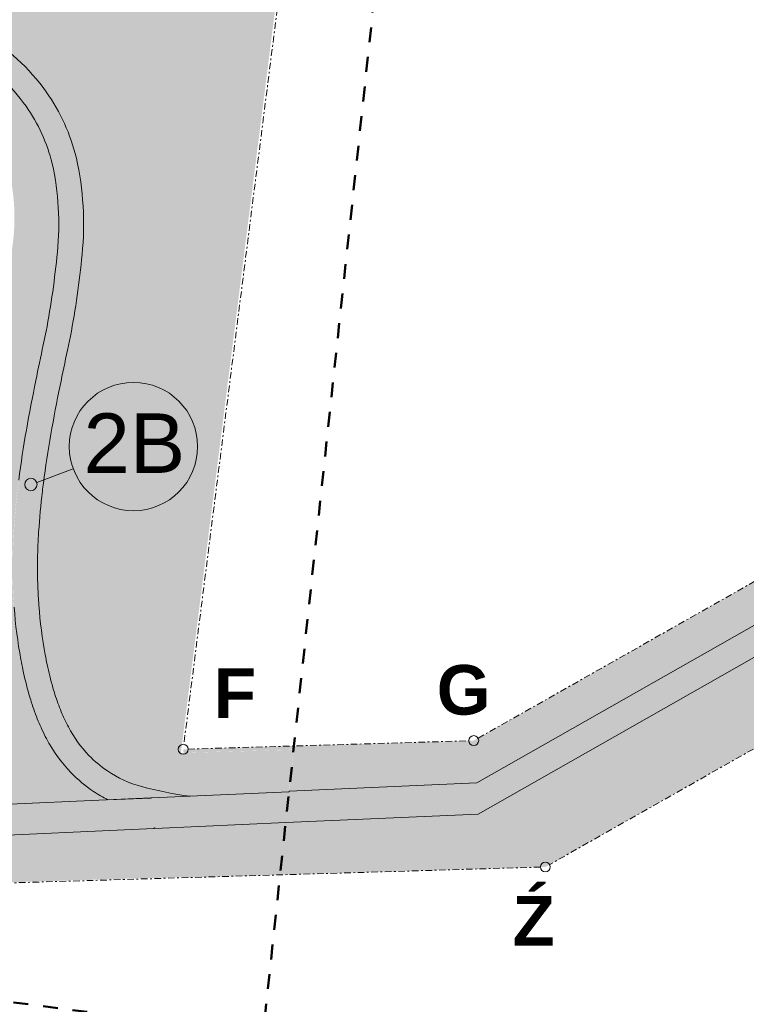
# Model space of a CAD drawing. Header units: millimetres. Extents: x 85983 to 6689246, y 628102 to 1220745.
# Tile 15 of 19: x 5999928 to 6058550, y 728768 to 808183. Entities that reach past the tile are written whole.
import ezdxf
from ezdxf.xclip import XClip

# ---------------------------------------------------------------- set-up
doc = ezdxf.new("R2010")
doc.units = ezdxf.units.MM
doc.header["$MEASUREMENT"] = 0
doc.header["$XCLIPFRAME"] = 0
doc.linetypes.add('Przerywana długa 2', pattern=[2400, 1200, -1200])
doc.linetypes.add('Przerywana podwójnie', pattern=[1093.611073, 529.166651, -211.666656, 141.111112, -211.666656])
for name, color, linetype, lineweight in [('2D - Ogólne_Nr_pióra__1', 7, 'Continuous', 13), ('2D - Ogólne_Nr_pióra__38', 30, 'Continuous', 13), ('__ Granica opracowania_Nr_pióra__20', 1, 'Continuous', 13), ('__ Granica opracowania_Nr_pióra__26', 5, 'Continuous', 50), ('__ Opisy _Nr_pióra__1', 7, 'Continuous', 13), ('__ Opisy _Nr_pióra__20', 1, 'Continuous', 13), ('__ Powierzchnie utwardzone- projektowane (drogi dojazdowe)_Nr_pióra__38', 30, 'Continuous', 13), ('SKMBT_C28023102512110_2_0_Nr_pióra__1', 7, 'Continuous', 13)]:
    doc.layers.add(name, color=color, linetype=linetype, lineweight=lineweight)
for name, color, linetype, lineweight, true_color in [('2D - Ogólne_Nr_pióra__93', 7, 'Continuous', 13, 0xb5b54a), ('__ Powierzchnia biologicznie czynna (las)_Nr_pióra__93', 7, 'Continuous', 13, 0xb5b54a), ('__ Powierzchnie utwardzone- projektowane (drogi dojazdowe)_Nr_pióra__82', 7, 'Continuous', 13, 0xaaaaaa)]:
    doc.layers.add(name, color=color, linetype=linetype, lineweight=lineweight, true_color=true_color)
for name, color, linetype in [('2D - Rysunki i Obrazki', 7, 'Continuous'), ('__ Granica opracowania', 7, 'Continuous'), ('__ Opisy', 7, 'Continuous')]:
    doc.layers.add(name, color=color, linetype=linetype)
doc.styles.add('STYL_AUTOMATYCZNY_1', font='arial.ttf')
doc.styles.add('STYL_AUTOMATYCZNY_2', font='arial.ttf')
picture_1 = doc.add_image_def('image1.tif', size_in_pixel=(12377, 8750))

# ---------------------------------------------------------------- blocks, each defined once
blk = doc.blocks.new('Rysunek_3_2', base_point=(6270111, 924424))
at = {"layer": 'SKMBT_C28023102512110_2_0_Nr_pióra__1', "color": 7, "lineweight": 13}
image = blk.add_image(picture_1, insert=(5850977, 628102), size_in_units=(838268, 592643), dxfattribs=at)
image.set_boundary_path([(-0.5, -0.5), (12376.5, 8749.5)])
blk = doc.blocks.new('Linia_10_3', base_point=(6023793, 833313))
at = {"layer": '__ Granica opracowania_Nr_pióra__20', "color": 1, "linetype": 'Przerywana podwójnie', "lineweight": 13}
blk.add_line((6023742, 832916), (6013169, 749735), dxfattribs=at)
at = {"layer": '__ Granica opracowania_Nr_pióra__20', "color": 1, "linetype": 'Continuous', "lineweight": 13}
blk.add_circle((6013118, 749339), 400, dxfattribs=at)
blk = doc.blocks.new('Linia_13_3', base_point=(6013118, 749339))
at = {"layer": '__ Granica opracowania_Nr_pióra__20', "color": 1, "linetype": 'Przerywana podwójnie', "lineweight": 13}
blk.add_line((6013518, 749351), (6036161, 750024), dxfattribs=at)
at = {"layer": '__ Granica opracowania_Nr_pióra__20', "color": 1, "linetype": 'Continuous', "lineweight": 13}
for centre in [(6013118, 749339), (6036560, 750036)]:
    blk.add_circle(centre, 400, dxfattribs=at)
blk = doc.blocks.new('Linia_14_3', base_point=(6036560, 750036))
at = {"layer": '__ Granica opracowania_Nr_pióra__20', "color": 1, "linetype": 'Przerywana podwójnie', "lineweight": 13}
blk.add_line((6036908, 750233), (6127384, 801530), dxfattribs=at)
at = {"layer": '__ Granica opracowania_Nr_pióra__20', "color": 1, "linetype": 'Continuous', "lineweight": 13}
for centre in [(6127732, 801727), (6036560, 750036)]:
    blk.add_circle(centre, 400, dxfattribs=at)
blk = doc.blocks.new('Linia_30_3', base_point=(6132717, 791088))
at = {"layer": '__ Granica opracowania_Nr_pióra__20', "color": 1, "linetype": 'Przerywana podwójnie', "lineweight": 13}
blk.add_line((6132370, 790891), (6042686, 740043), dxfattribs=at)
at = {"layer": '__ Granica opracowania_Nr_pióra__20', "color": 1, "linetype": 'Continuous', "lineweight": 13}
for centre in [(6132717, 791088), (6042338, 739846)]:
    blk.add_circle(centre, 400, dxfattribs=at)
blk = doc.blocks.new('Linia_31_3', base_point=(6042338, 739846))
at = {"layer": '__ Granica opracowania_Nr_pióra__20', "color": 1, "linetype": 'Przerywana podwójnie', "lineweight": 13}
blk.add_line((6041938, 739834), (5970476, 737709), dxfattribs=at)
at = {"layer": '__ Granica opracowania_Nr_pióra__20', "color": 1, "linetype": 'Continuous', "lineweight": 13}
for centre in [(6042338, 739846), (5970077, 737697)]:
    blk.add_circle(centre, 400, dxfattribs=at)
blk = doc.blocks.new('Linia_34_3', base_point=(6004255, 771958))
at = {"layer": '__ Opisy', "linetype": 'Continuous', "lineweight": 0, "true_color": 0x000000}
blk.add_hatch(color=18, dxfattribs=at).paths.add_polyline_path([(6000335, 770691), (6000373, 770500), (6000481, 770338), (6000644, 770229), (6000835, 770191), (6001026, 770229), (6001188, 770338), (6001297, 770500), (6001335, 770691), (6001297, 770883), (6001188, 771045), (6001026, 771153), (6000835, 771191), (6000644, 771153), (6000481, 771045), (6000373, 770883)])
at = {"layer": '__ Opisy _Nr_pióra__1', "color": 7, "linetype": 'Continuous', "lineweight": 13}
blk.add_line((6004255, 771958), (6001304, 770865), dxfattribs=at)
blk.add_circle((6000835, 770691), 500, dxfattribs=at)

msp = doc.modelspace()

# ---------------------------------------------------------------- hatches: boundary and pattern name
at = {"layer": '2D - Ogólne_Nr_pióra__38', "linetype": 'Continuous', "lineweight": 0, "true_color": 0x3f2000}
msp.add_hatch(color=38, dxfattribs=at).paths.add_polyline_path([(5955393.116, 784198.137, -0.039705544), (5958945.601, 791286.345, -0.136235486), (5972002.846, 803170.007, -0.051856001), (5979524.799, 806087.246, -0.077773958), (5987995.675, 807357.2, -0.118054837), (5995894.339, 805347.804, -0.108892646), (6000439.933, 801198.095, -0.093956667), (6002552.676, 796571.316, -0.079874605), (6002968.957, 789440.315, -0.023394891), (6002058.76, 783051.367), (6001825.598, 781951.735, 0.001408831), (6001227.8, 779077.241, 0.006151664), (6000468.986, 775088.839, 0.010472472), (5999853.085, 771055.971, 0.002424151), (5999769.825, 770377.454, 0.013145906), (5999462.797, 766995.045, 0.010998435), (5999372.742, 764766.825, 0.010011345), (5999378.711, 762868.873, 0.002674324), (5999393.286, 762387.719, 0.009422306), (5999480.119, 760807.296, 0.027132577), (6000022.231, 756579.81, 0.005756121), (6000187.098, 755759.297, 0.015608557), (6000674.721, 753786.941, 0.007131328), (6000863.625, 753158.677, 0.019826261), (6001428.482, 751601.114, 0.011348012), (6001726.458, 750923.983, 0.012759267), (6002086.903, 750202.785, 0.069935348), (6004071.604, 747446.816, 0.051672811), (6005885.273, 745936.293, 0.029523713), (6007049.32, 745250.567), (6010500.135, 745404.621), (6010590.046, 745408.621), (6013676.188, 745545.432, -0.033249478), (6009768.347, 746328.526, -0.081081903), (6007000.146, 747596.732, -0.051431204), (6005509.615, 748836.862, -0.069815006), (6003854.661, 751138.229, -0.012829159), (6003537.997, 751771.525, -0.011260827), (6003278.517, 752360.977, -0.019743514), (6002769.933, 753763.65, -0.007058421), (6002599.188, 754331.409, -0.015562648), (6002142.96, 756177.155, -0.005710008), (6001988.372, 756946.303, -0.027102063), (6001474.718, 760954.182, -0.009422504), (6001392.002, 762459.378, -0.002661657), (6001378.134, 762916.97, -0.009993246), (6001372.432, 764731.553, -0.010981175), (6001458.791, 766868.51, -0.013136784), (6001756.144, 770143.923, -0.002409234), (6001836.529, 770799.137, -0.010454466), (6002438.755, 774742.403, -0.006143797), (6003187.429, 778677.42, -0.001407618), (6003782.423, 781538.413), (6004019.422, 782656.088, 0.023447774), (6004959.396, 789244.885, 0.080044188), (6004500.488, 797025.755, 0.094308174), (6002073.664, 802351.753, 0.109471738), (5996859.388, 807099.952, 0.118657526), (5988016.116, 809357.109, 0.07751744), (5978962.185, 808006.831, 0.051589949), (5971096.019, 804952.618, 0.136470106), (5957232.441, 792319.043, 0.016916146), (5956107.372, 790363.381)])
at = {"layer": '2D - Ogólne_Nr_pióra__93', "linetype": 'Continuous', "lineweight": 0, "true_color": 0x5a5a25}
h = msp.add_hatch(color=59, dxfattribs=at)
h.paths.add_polyline_path([(5978949.476, 808006.831, -0.07751744), (5988003.406, 809357.109, -0.118657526), (5996846.678, 807099.952, -0.109471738), (6002060.954, 802351.753, -0.094308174), (6004487.778, 797025.755, -0.080044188), (6004946.686, 789244.885, -0.023447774), (6004006.713, 782656.088), (6003769.714, 781538.413, 0.001407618), (6003174.72, 778677.42, 0.006143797), (6002426.046, 774742.403, 0.010454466), (6001823.82, 770799.137, 0.002409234), (6001743.435, 770143.923, 0.013136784), (6001446.082, 766868.51, 0.010981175), (6001359.722, 764731.553, 0.009993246), (6001365.424, 762916.97, 0.002661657), (6001379.292, 762459.378, 0.009422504), (6001462.008, 760954.182, 0.027102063), (6001975.663, 756946.303, 0.005710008), (6002130.251, 756177.155, 0.015562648), (6002586.479, 754331.409, 0.007058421), (6002757.224, 753763.65, 0.019743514), (6003265.808, 752360.977, 0.011260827), (6003525.288, 751771.525, 0.012829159), (6003841.951, 751138.229, 0.069815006), (6005496.905, 748836.862, 0.051431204), (6006987.437, 747596.732, 0.081081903), (6009755.637, 746328.526, 0.033249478), (6013663.479, 745545.432), (6021655.194, 745899.711), (6022019.769, 749294.922), (6012932.246, 749043.9), (6023615.423, 833302.054), (5962283.987, 841121.641), (5958772.381, 813476.628), (5956094.663, 790363.381, -0.016916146), (5957219.731, 792319.043, -0.136470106), (5971083.309, 804952.618, -0.051589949)])
h.paths.add_polyline_path([(5986313.131, 816732.314, 0.020139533), (5986434.873, 818004.466), (5986443.196, 818127.984), (5986451.848, 818255.977, -0.069277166), (5987070.991, 821292.675), (5987115.208, 821416.311), (5987153.229, 821522.479, 0.055227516), (5987679.139, 823474.144, 0.157203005), (5986871.022, 827329.445, 0.155624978), (5983350.472, 830694.47, 0.137690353), (5978705.989, 831498.749, 0.107111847), (5974346.956, 830079.299, 0.126369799), (5971055.645, 826961.547, 0.123230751), (5969736.536, 822538.295, 0.052473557), (5969927.749, 819444.421, -0.054544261), (5970146.939, 815578.52, 0.026827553), (5970123.726, 814484.12, 0.067092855), (5970325.562, 813277.056, 0.101216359), (5971313.515, 811572.576, 0.097278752), (5973531.754, 809841.549, 0.050623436), (5974934.327, 809299.735, 0.177377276), (5980584.896, 809823.936, 0.095379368), (5984062.065, 812406.473, 0.095526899), (5985910.747, 815221.997, 0.056636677)], flags=0)
h = msp.add_hatch(color=59, dxfattribs=at)
h.paths.add_polyline_path([(5950215.047, 750122.23, 0.369739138), (5950265.126, 750152.563), (5958749.635, 747360.694, 0.07964149), (5958747.381, 747346.628, 0.902700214), (5958836.444, 747337.495), (5962257.57, 746628.41), (5962384.958, 746602.007, 0.138202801), (5962571.756, 746465.631, 0.055286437), (5962794.051, 746413.658, 0.006649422), (5962811.846, 746411.045, -0.035796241), (5963092.159, 746346.547, -0.001024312), (5963133.023, 746333.53, 0.015311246), (5963535.877, 746219.732, 0.0134412), (5964155.357, 746074.2, -0.004418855), (5965320.557, 745799.177), (5965727.756, 745697.92, 0.001008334), (5966083.514, 745609.452, 0.006256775), (5968121.665, 745131.809), (5968250.734, 745103.269, -0.011441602), (5969619.623, 744764.434, 0.011565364), (5969872.089, 744695.587, 0.078608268), (5971393.336, 744531.493, -0.012630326), (5972382.193, 744554.124), (5972464.566, 744553.755, 0.005246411), (5973768.91, 744562.104, 0.002230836), (5974456.095, 744575.389), (5974908.271, 744584.951, -0.001142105), (5977579.257, 744634.299), (5981087.401, 744527.991, 0.007573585), (5981087.381, 744526.628, 1.000001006), (5981177.381, 744526.628, 0.003279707), (5981177.377, 744527.219), (5994807.384, 744706.038, 0.993462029), (5994897.381, 744706.628, 0.011153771), (5994897.336, 744708.635), (6007036.61, 745250.567, -0.029523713), (6005872.564, 745936.293, -0.051672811), (6004058.895, 747446.816, -0.069935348), (6002074.193, 750202.785, -0.012759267), (6001713.749, 750923.983, -0.011348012), (6001415.773, 751601.114, -0.019826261), (6000850.915, 753158.677, -0.007131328), (6000662.012, 753786.941, -0.015608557), (6000174.389, 755759.297, -0.005756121), (6000009.522, 756579.81, -0.027132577), (5999467.409, 760807.296, -0.009422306), (5999380.576, 762387.719, -0.002674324), (5999366.002, 762868.873, -0.010011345), (5999360.033, 764766.825, -0.010998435), (5999450.088, 766995.045, -0.013145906), (5999757.115, 770377.454, -0.002424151), (5999840.376, 771055.971, -0.010472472), (6000456.276, 775088.839, -0.006151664), (6001215.09, 779077.241, -0.001408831), (6001812.889, 781951.735), (6002046.051, 783051.367, 0.023394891), (6002956.248, 789440.315, 0.079874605), (6002539.966, 796571.316, 0.093956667), (6000427.224, 801198.095, 0.108892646), (5995881.63, 805347.804, 0.118054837), (5987982.966, 807357.2, 0.077773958), (5979512.089, 806087.246, 0.051856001), (5971990.136, 803170.007, 0.136235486), (5958932.891, 791286.345, 0.039705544), (5955380.406, 784198.137), (5955065.727, 781481.923), (5955147.937, 781470.293, 0.007402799), (5954950.025, 780483.213), (5954292.381, 774806.628)])
h.paths.add_polyline_path([(5976275.871, 789463.33, 0.054553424), (5976754.441, 786790.241, 0.104435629), (5978836.817, 782865.203, 0.042433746), (5979889.444, 781815.737, 0.047703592), (5981447.41, 780770.808, 0.037439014), (5983669.985, 779763.834, 0.045064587), (5986436.658, 779003.821, 0.056634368), (5988900.399, 778838.869, 0.119819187), (5993529.042, 780203.996, 0.126276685), (5997329.725, 784050.028, 0.101457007), (5999350.138, 789961.389, 0.093220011), (5999075.774, 795924.443, 0.11306133), (5996448.525, 801356.298, 0.055672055), (5994490.974, 803266.831, 0.097014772), (5990212.47, 805421.534, 0.097701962), (5985913.228, 805798.67, 0.113031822), (5981856.02, 804352.781, 0.109715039), (5978714.407, 801187.781, 0.068049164), (5977315.027, 798083.611, 0.060078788), (5976271.549, 791873.462, 0.032133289)], flags=0)
h.paths.add_polyline_path([(5983228.429, 752173.794, 0.033379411), (5983275.556, 753726.654, 0.039425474), (5983224.958, 754161.457, 0.058005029), (5983014.134, 754777.169, 0.025813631), (5982626.986, 755479.585, -0.002572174), (5982369.758, 755916.116, 0.012792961), (5981514.775, 757320.935, 0.040967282), (5980056.295, 759208.66, 0.058632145), (5976560.875, 762148.664, 0.028662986), (5975123.969, 763012.541, 0.05333536), (5973460.196, 763682.608, 0.087111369), (5970809.332, 763921.545, 0.071957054), (5968086.704, 763274.304, 0.122484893), (5963644.534, 760207.59, 0.130226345), (5961297.201, 755363.579, 0.10852527), (5961396.736, 749431.999, 0.027481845), (5961871.967, 747812.756, 0.032455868), (5962174.217, 747098.501, -0.036479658), (5962277.021, 746862.361), (5962304.685, 746785.183, 0.120677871), (5962458.881, 746545.947, 0.119592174), (5962678.429, 746445.524), (5962824.555, 746419.448, -0.041134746), (5963145.733, 746341.933, 0.022285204), (5964168.066, 746082.603, -0.005967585), (5965740.465, 745706.323, 0.006766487), (5968134.375, 745140.212, -0.012514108), (5969632.332, 744772.837, 0.07955332), (5971406.046, 744539.896, -0.013682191), (5972477.276, 744562.158, 0.006464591), (5974468.805, 744583.792, -0.002222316), (5979666.137, 744672.604), (5979829.833, 744742.364, 0.172225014)], flags=0)
at = {"layer": '__ Powierzchnia biologicznie czynna (las)_Nr_pióra__93', "linetype": 'Continuous', "lineweight": 0, "true_color": 0x5a5a25}
for points in [[(6013118.201, 749057.088), (6022032.478, 749303.325), (6021673.936, 745964.291), (6036814.613, 746636.469), (6128663.039, 798799.998), (6166778.657, 816869.624), (6219011.171, 839738.995), (6264749.912, 853573.553), (6370626.63, 846232.767), (6422294.468, 832398.21), (6472105.985, 809095.826), (6477558.9, 814548.742), (6481094.434, 818084.275), (6490711.086, 808467.623), (6485407.785, 803164.322), (6487529.106, 801043.002), (6498860.164, 812374.06), (6504575.608, 815143.898), (6489243.512, 830475.994), (6471090.27, 812322.752), (6423817.865, 833839.652), (6371443.742, 847984.488), (6264210.593, 856012.639), (6218717.742, 842441.242), (6167247.967, 820244.177), (6127732.04, 801727.052), (6036560.346, 750035.753), (6013118.201, 749338.611)], [(6013077.614, 739028.003), (6013077.614, 738975.606), (6042337.726, 739845.768), (6132717.464, 791088.054), (6171954.011, 809474.261), (6222101.316, 831099.122), (6266756.014, 844420.481), (6369468.547, 836730.773), (6420081.019, 823061.711), (6481643.402, 795157.298), (6483286.494, 796800.39), (6475468.927, 804617.958), (6422627.812, 829337.621), (6371673.686, 842981.076), (6265854.912, 850317.844), (6221254.962, 836827.735), (6129251.067, 796544.949), (6036926.727, 744111.133), (6021400.932, 743421.858), (6020954.615, 739265.397)], [(5949017.285, 742802.376), (5969984.854, 737729.294), (6020954.615, 739265.397), (6021401.499, 743427.141), (6010840.044, 742947.075, 0.977542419), (6010750.09, 742945.031, 0.011312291), (6010750.136, 742942.996), (5995380.044, 742247.067, 0.977628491), (5995290.09, 742245.031, 0.007513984), (5995290.11, 742243.679), (5981410.07, 741826.384, 0.961524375), (5981320.143, 741827.208), (5970880.037, 742332.854, 0.012099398), (5970880.09, 742335.031, 0.896084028), (5970791.165, 742344.808), (5958209.015, 745145.255, 0.054805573), (5958210.09, 745155.031, 0.880076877), (5958121.543, 745166.374), (5949767.193, 747342.357)]]:
    msp.add_hatch(color=59, dxfattribs=at).paths.add_polyline_path(points)
at = {"layer": '__ Powierzchnie utwardzone- projektowane (drogi dojazdowe)_Nr_pióra__38', "linetype": 'Continuous', "lineweight": 0, "true_color": 0xffbf7f}
msp.add_hatch(color=31, dxfattribs=at).paths.add_polyline_path([(5949767.193, 747342.357), (5958121.543, 745166.374, -0.880076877), (5958210.09, 745155.031, -0.054805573), (5958209.015, 745145.255), (5970791.165, 742344.808, -0.896084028), (5970880.09, 742335.031, -0.012099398), (5970880.037, 742332.854), (5981320.143, 741827.208, -0.961524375), (5981410.07, 741826.384), (5995290.11, 742243.679, -0.007513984), (5995290.09, 742245.031, -0.977628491), (5995380.044, 742247.067), (6010750.136, 742942.996, -0.011312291), (6010750.09, 742945.031, -0.977542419), (6010840.044, 742947.075), (6021401.499, 743427.141), (6021400.932, 743421.858), (6036926.727, 744111.133), (6129251.067, 796544.949), (6221254.962, 836827.735), (6265854.912, 850317.844), (6371673.686, 842981.076), (6422627.812, 829337.621), (6475468.927, 804617.958), (6483286.494, 796800.39), (6486100.305, 799644.481), (6487529.106, 801043.002), (6485407.785, 803164.322), (6487175.552, 804932.089), (6477558.9, 814548.742), (6472105.985, 809095.826), (6422294.468, 832398.21), (6370626.63, 846232.767), (6264749.912, 853573.553), (6219011.171, 839738.995), (6166778.657, 816869.624), (6128663.039, 798799.998), (6036814.613, 746636.469), (6021673.936, 745964.291), (6021667.904, 745908.114), (6010590.046, 745417.024), (6010500.135, 745413.024), (5994910.045, 744717.038, -0.011153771), (5994910.09, 744715.031, -0.993462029), (5994820.094, 744714.441), (5981190.086, 744535.622, -0.003279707), (5981190.09, 744535.031, -0.999999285), (5981100.09, 744535.031, -0.007573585), (5981100.111, 744536.394), (5977591.967, 744642.702, 0.001142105), (5974920.98, 744593.354), (5974468.804, 744583.792, -0.002230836), (5973781.62, 744570.507, -0.005246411), (5972477.276, 744562.158), (5972394.903, 744562.527, 0.012630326), (5971406.046, 744539.896, -0.078608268), (5969884.799, 744703.99, -0.011565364), (5969632.332, 744772.837, 0.011441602), (5968263.444, 745111.672), (5968134.375, 745140.212, -0.006256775), (5966096.224, 745617.855, -0.001008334), (5965740.465, 745706.323), (5965333.266, 745807.58, 0.004418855), (5964168.066, 746082.603, -0.0134412), (5963548.587, 746228.135, -0.015311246), (5963145.733, 746341.933, 0.001024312), (5963104.868, 746354.95, 0.035796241), (5962824.555, 746419.448, -0.006649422), (5962806.76, 746422.061, -0.055286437), (5962584.466, 746474.034, -0.138202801), (5962397.667, 746610.41), (5962270.279, 746636.813), (5958849.153, 747345.898, -0.902700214), (5958760.09, 747355.031, -0.07964149), (5958762.345, 747369.097), (5950277.835, 750160.966, -0.369739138), (5950227.756, 750130.633)])

# ---------------------------------------------------------------- linework, layer by layer
at = {"layer": '2D - Ogólne_Nr_pióra__1', "color": 7, "linetype": 'Continuous', "lineweight": 13, "flags": 128}
for points in [[(5999480.119, 760807.296, 0.027132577), (6000022.231, 756579.81, 0.005756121), (6000187.098, 755759.297, 0.015608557), (6000674.721, 753786.941, 0.007131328), (6000863.625, 753158.677, 0.019826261), (6001428.482, 751601.114, 0.011348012), (6001726.458, 750923.983, 0.012759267), (6002086.903, 750202.785, 0.069935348), (6004071.604, 747446.816, 0.051672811), (6005885.273, 745936.293, 0.029523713), (6007049.32, 745250.567), (6010500.135, 745404.621), (6010590.046, 745408.621), (6013676.188, 745545.432, -0.033249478), (6009768.347, 746328.526, -0.081081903), (6007000.146, 747596.732, -0.051431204), (6005509.615, 748836.862, -0.069815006), (6003854.661, 751138.229, -0.012829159), (6003537.997, 751771.525, -0.011260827), (6003278.517, 752360.977, -0.019743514), (6002769.933, 753763.65, -0.007058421), (6002599.188, 754331.409, -0.015562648), (6002142.96, 756177.155, -0.005710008), (6001988.372, 756946.303, -0.027102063), (6001474.718, 760954.182, -0.009422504), (6001392.002, 762459.378, -0.002661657), (6001378.134, 762916.97, -0.009993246), (6001372.432, 764731.553, -0.010981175), (6001458.791, 766868.51, -0.013136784), (6001756.144, 770143.923, -0.002409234), (6001836.529, 770799.137, -0.010454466), (6002438.755, 774742.403, -0.006143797), (6003187.429, 778677.42, -0.001407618), (6003782.423, 781538.413), (6004019.422, 782656.088, 0.023447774), (6004959.396, 789244.885, 0.080044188), (6004500.488, 797025.755, 0.094308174), (6002073.664, 802351.753, 0.109471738), (5996859.388, 807099.952, 0.118657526)], [(5995894.339, 805347.804, -0.108892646), (6000439.933, 801198.095, -0.093956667), (6002552.676, 796571.316, -0.079874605), (6002968.957, 789440.315, -0.023394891), (6002058.76, 783051.367), (6001825.598, 781951.735, 0.001408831), (6001227.8, 779077.241, 0.006151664), (6000468.986, 775088.839, 0.010472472), (5999853.085, 771055.971, 0.002424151)]]:
    msp.add_lwpolyline(points, format="xyb", dxfattribs=at)
at = {"layer": '__ Granica opracowania_Nr_pióra__26', "color": 5, "linetype": 'Przerywana długa 2', "lineweight": 50, "flags": 128}
msp.add_lwpolyline([(5935172.381, 737256.628), (6019552.381, 726316.628), (6032052.381, 842726.628), (5948452.381, 852886.628)], close=True, dxfattribs=at)
at = {"layer": '__ Opisy _Nr_pióra__1', "color": 7, "linetype": 'Continuous', "lineweight": 13}
msp.add_circle((6009108.277, 773755.936), 5175.266, dxfattribs=at)
at = {"layer": '__ Powierzchnie utwardzone- projektowane (drogi dojazdowe)_Nr_pióra__82', "color": 253, "linetype": 'Continuous', "lineweight": 13, "true_color": 0xaaaaaa, "flags": 128}
for points in [[(6128663.039, 798799.998), (6036814.613, 746636.469), (6021673.936, 745964.291), (6021667.904, 745908.114), (6010590.046, 745417.024), (6010500.135, 745413.024), (5994910.045, 744717.038, -0.011153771)], [(5995380.044, 742247.067), (6010750.136, 742942.996, -0.011312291), (6010750.09, 742945.031, -0.977542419), (6010840.044, 742947.075), (6021401.499, 743427.141), (6021400.932, 743421.858), (6036926.727, 744111.133), (6129251.067, 796544.949)]]:
    msp.add_lwpolyline(points, format="xyb", dxfattribs=at)

# ---------------------------------------------------------------- block references
at = {"layer": '2D - Rysunki i Obrazki', "color": 151, "linetype": 'Continuous', "lineweight": 13, "true_color": 0x80c2ff}
ref = msp.add_blockref('Rysunek_3_2', (6270111.458, 924423.537), dxfattribs=at)
XClip(ref).set_block_clipping_path([(5850977.4148853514, 628101.9790052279), (6689245.5020540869, 1220745.0959693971)])
at = {"layer": '__ Granica opracowania', "color": 1, "linetype": 'Przerywana podwójnie', "lineweight": 13}
for name, p in [('Linia_10_3', (6023792.703, 833312.899)), ('Linia_14_3', (6036560.346, 750035.753)), ('Linia_30_3', (6132717.464, 791088.054)), ('Linia_13_3', (6013118.201, 749338.611)), ('Linia_31_3', (6042337.726, 739845.768))]:
    msp.add_blockref(name, p, dxfattribs=at)
at = {"layer": '__ Opisy', "color": 7, "linetype": 'Continuous', "lineweight": 13}
msp.add_blockref('Linia_34_3', (6004255.275, 771958.228), dxfattribs=at)

# ---------------------------------------------------------------- texts
at = {"layer": '__ Opisy _Nr_pióra__1', "color": 7, "linetype": 'Continuous', "lineweight": 13, "insert": (6005082.845, 774030.192), "char_height": 4799.4459, "attachment_point": 4, "style": 'STYL_AUTOMATYCZNY_1'}
msp.add_mtext('\\A1;{\\pql;\\fArial|b0|i0|c238|p0;\\W1.000000;2\\fArial|b0|i0|c238|p0;\\W1.000000;B}', dxfattribs=at)
at = {"layer": '__ Opisy _Nr_pióra__20', "color": 1, "linetype": 'Continuous', "lineweight": 13, "char_height": 4000, "attachment_point": 4, "style": 'STYL_AUTOMATYCZNY_2'}
for s, insert in [('\\A1;{\\pql;\\fArial|b1|i0|c238|p0;\\W1.000000;G}', (6033569.583, 754104.031)), ('\\A1;{\\pql;\\fArial|b1|i0|c238|p0;\\W1.000000;F}', (6015583.641, 753865.861)), ('\\A1;{\\pql;\\fArial|b1|i0|c238|p0;\\W1.000000;Ź}', (6039687.669, 735507.808))]:
    msp.add_mtext(s, dxfattribs=dict(at, insert=insert))

doc.saveas('drawing.dxf')
